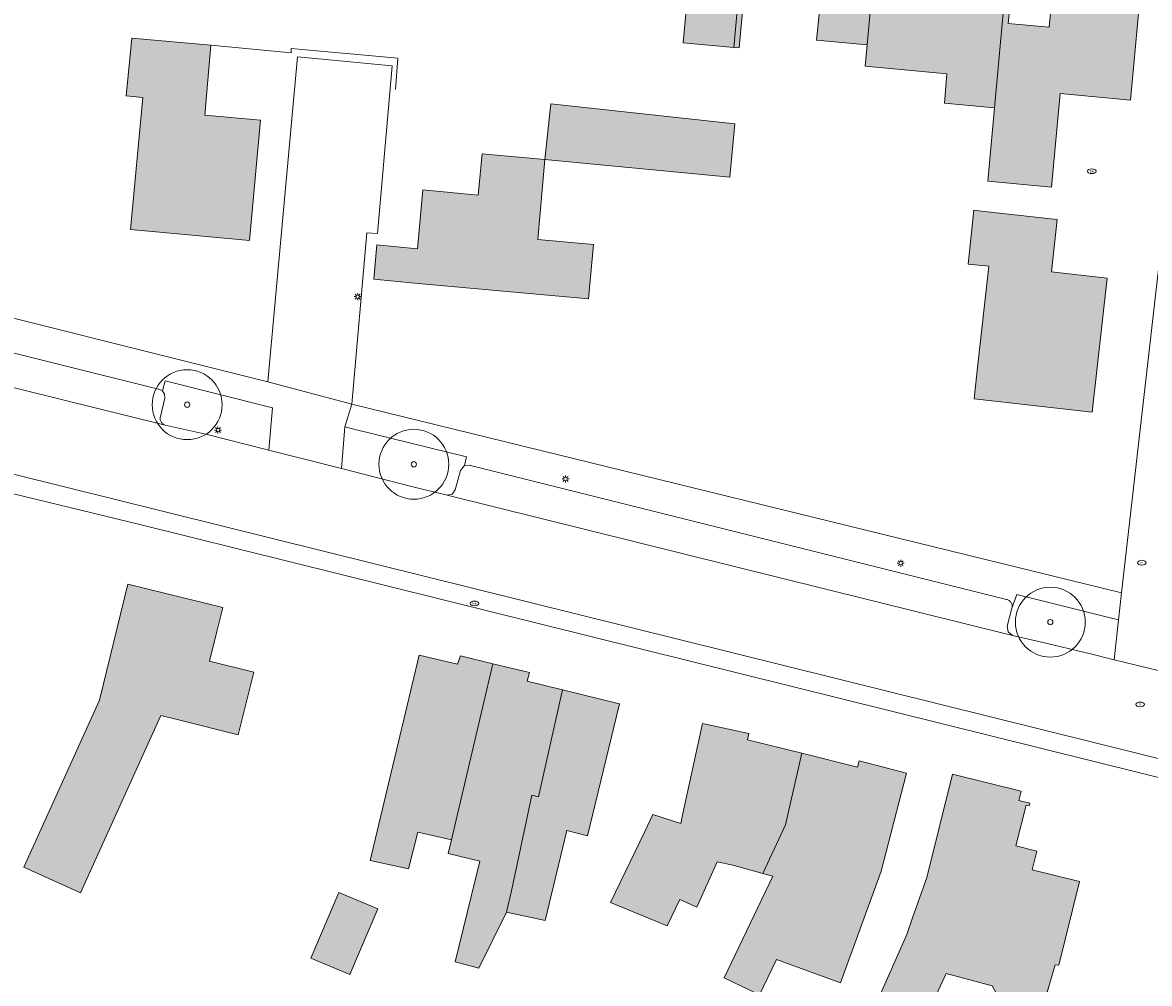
# Model space of a CAD drawing. Header units: metres. Extents: x 187482 to 189800, y 333582 to 335019.
# Tile 12 of 256: x 187754 to 187835, y 333710 to 333778. Entities that reach past the tile are written whole.
import ezdxf
from ezdxf.enums import TextEntityAlignment as Align

# ---------------------------------------------------------------- set-up
doc = ezdxf.new("R2010")
doc.units = ezdxf.units.M
doc.layers.get('0').update_dxf_attribs({"color": 252, "lineweight": 18})
for name, color, linetype, lineweight in [('B-WE-GR-BEPLANTING_CULTUUR_BODEMBEDEKKER-GV', 252, 'Continuous', 18), ('B-WE-GR-BOOM-S', 252, 'Continuous', 18), ('B-WE-IE-MEUBILAIR-S', 252, 'Continuous', 18), ('B-WE-IE-TERREINAFSCHEIDING_KUNSTMATIG_HEKWERK-G', 252, 'IE-TERREINAFSCHEIDING_KUNSTMATIG-SO', 18), ('B-WE-OG-BEBOUWING-GV', 252, 'Continuous', 18), ('B-WE-OG-TERREIN_ERF-GV', 252, 'Continuous', 18), ('B-WE-VH-GESLOTENVERHARDING_ASFALT-GV', 252, 'Continuous', 18), ('B-WE-VH-OPENVERHARDING_SIERBESTRATING-GV', 252, 'Continuous', 18), ('B-WE-VH-OPENVERHARDING_TEGEL-GV', 252, 'Continuous', 18)]:
    doc.layers.add(name, color=color, linetype=linetype, lineweight=lineweight)
doc.layers.add('B-WE-OG-BEBOUWING-V', color=7, linetype='Continuous', lineweight=18, true_color=0xf0f0f0)
doc.styles.add('NLCS-ISO', font='NLCS-ISO.ttf')
doc.linetypes.add('IE-TERREINAFSCHEIDING_KUNSTMATIG-SO', pattern='A,4,[82,NLCS.SHX,S=0.75,R=90,X=0,Y=0],4,-2', length=10)

# ---------------------------------------------------------------- blocks, each defined once
blk = doc.blocks.new('SIE-MEUBILAIR_PAAL_LICHTMAST-SO')
for points in [[(-0.62, 0), (-1, 0)], [(-0.71, 0.71), (-0.44, 0.44)], [(0, 1), (0, 0.62)], [(0.44, 0.44), (0.71, 0.71)], [(1, 0), (0.62, 0)], [(-0.71, -0.71), (-0.44, -0.44)], [(0, -0.62), (0, -1)], [(0.44, -0.44), (0.71, -0.71)]]:
    blk.add_lwpolyline(points)
blk.add_circle((0, 0), 0.5)
blk = doc.blocks.new('SIE-MEUBILAIR_PUT_BRANDKRAAN-SO')
blk.add_ellipse((0, 0), major_axis=(1.25, 0), ratio=0.54)
at = {"style": 'NLCS-ISO'}
blk.add_text('bk', height=0.75, dxfattribs=at).set_placement((0.03, 0), align=Align.MIDDLE_CENTER)
blk = doc.blocks.new('SIE-MEUBILAIR_PUT_RIOOLPUT-SO')
blk.add_ellipse((0, 0), major_axis=(1.25, 0), ratio=0.54)
at = {"style": 'NLCS-ISO'}
blk.add_text('ri', height=0.75, dxfattribs=at).set_placement((-0.04, 0.07), align=Align.MIDDLE_CENTER)
blk = doc.blocks.new('SGR-BOOM_GBKN-SO')
at = {"color": 0, "linetype": 'ByBlock', "lineweight": 18}
for radius in [2, 0.15]:
    blk.add_circle((0, 0), radius, dxfattribs=at)

msp = doc.modelspace()

# ---------------------------------------------------------------- hatches: boundary and pattern name
at = {"layer": 'B-WE-OG-BEBOUWING-V'}
h = msp.add_hatch(color=256, dxfattribs=at)
h.dxf.hatch_style = 1
h.paths.add_polyline_path([(187803.485, 333794.27), (187802.478, 333794.368), (187802.536, 333794.959), (187798.321, 333795.351), (187798.27, 333794.757), (187797.261, 333794.844), (187796.686, 333788.8), (187795.992, 333781.175), (187795.955, 333780.702), (187801.79, 333780.144), (187801.505, 333777.001), (187805.125, 333776.663), (187805.824, 333784.28), (187802.59, 333784.569)], flags=17)
h = msp.add_hatch(color=256, dxfattribs=at)
h.dxf.hatch_style = 1
h.paths.add_polyline_path([(187812.076, 333783.95), (187812.949, 333793.39), (187812.196, 333793.468), (187811.93, 333793.496), (187811.993, 333794.1), (187807.783, 333794.478), (187807.72, 333793.889), (187806.713, 333793.964), (187805.824, 333784.28), (187805.125, 333776.663), (187805.512, 333776.627), (187805.799, 333779.769), (187811.258, 333779.274), (187811.053, 333777.181), (187814.668, 333776.847), (187815.294, 333783.656)], flags=17)
h = msp.add_hatch(color=256, dxfattribs=at)
h.dxf.hatch_style = 1
h.paths.add_polyline_path([(187822.066, 333788.89), (187815.836, 333789.473), (187815.294, 333783.656), (187814.668, 333776.847), (187814.525, 333775.315), (187820.384, 333774.782), (187820.202, 333772.678), (187823.789, 333772.336), (187824.41, 333779.115), (187821.191, 333779.43)], flags=17)
h = msp.add_hatch(color=256, dxfattribs=at)
h.dxf.hatch_style = 1
h.paths.add_polyline_path([(187834.117, 333779.329), (187835.1, 333779.244), (187835.54, 333783.87), (187834.549, 333783.956), (187834.816, 333787.034), (187833.802, 333787.13), (187833.858, 333787.728), (187829.639, 333788.11), (187829.577, 333787.521), (187828.581, 333787.614), (187827.687, 333778.12), (187824.769, 333778.375), (187824.824, 333779.074), (187824.41, 333779.115), (187823.789, 333772.336), (187823.308, 333767.087), (187827.859, 333766.658), (187828.484, 333773.366), (187833.512, 333772.887)], flags=17)
h = msp.add_hatch(color=256, dxfattribs=at)
h.dxf.hatch_style = 1
h.paths.add_polyline_path([(187770.482, 333762.857), (187771.255, 333771.461), (187767.271, 333771.819), (187767.721, 333776.829), (187762.067, 333777.334), (187761.649, 333773.204), (187762.843, 333773.091), (187761.968, 333763.645)], flags=17)
h = msp.add_hatch(color=256, dxfattribs=at)
h.dxf.hatch_style = 1
h.paths.add_polyline_path([(187795.601, 333768.267), (187804.842, 333767.374), (187805.212, 333771.207), (187792.045, 333772.618), (187791.62, 333768.655)], flags=17)
h = msp.add_hatch(color=256, dxfattribs=at)
h.dxf.hatch_style = 1
h.paths.add_polyline_path([(187791.62, 333768.655), (187788.443, 333768.943), (187787.123, 333769.064), (187786.851, 333766.106), (187782.888, 333766.47), (187782.502, 333762.27), (187779.596, 333762.537), (187779.371, 333760.08), (187782.276, 333759.813), (187790.749, 333759.045), (187794.733, 333758.684), (187795.084, 333762.558), (187791.1, 333762.92)], flags=17)
h = msp.add_hatch(color=256, dxfattribs=at)
h.dxf.hatch_style = 1
h.paths.add_polyline_path([(187827.613, 333764.436), (187823.07, 333764.939), (187822.312, 333765.023), (187821.906, 333761.166), (187823.387, 333761.01), (187822.55, 333753.555), (187822.323, 333751.532), (187830.781, 333750.583), (187831.841, 333760.165), (187827.866, 333760.605), (187828.281, 333764.362)], flags=17)
h = msp.add_hatch(color=256, dxfattribs=at)
h.dxf.hatch_style = 1
h.paths.add_polyline_path([(187758.396, 333716.189), (187764.141, 333728.89), (187765.114, 333728.645), (187769.664, 333727.499), (187770.79, 333731.98), (187767.618, 333732.767), (187768.141, 333734.899), (187768.563, 333736.617), (187761.763, 333738.269), (187759.748, 333729.974), (187754.343, 333718.044), (187756.126, 333717.228)], flags=17)
h = msp.add_hatch(color=256, dxfattribs=at)
h.dxf.hatch_style = 1
h.paths.add_polyline_path([(187784.925, 333719.992), (187787.896, 333732.587), (187785.57, 333733.148), (187785.372, 333732.553), (187782.622, 333733.208), (187779.122, 333718.519), (187781.858, 333717.904), (187782.532, 333720.546)], flags=17)
h = msp.add_hatch(color=256, dxfattribs=at)
h.dxf.hatch_style = 1
h.paths.add_polyline_path([(187787.896, 333732.587), (187784.925, 333719.992), (187784.695, 333719.015), (187786.951, 333718.454), (187785.202, 333711.266), (187786.881, 333710.817), (187788.877, 333714.827), (187789.227, 333716.343), (187790.672, 333723.181), (187791.147, 333723.075), (187792.886, 333730.718), (187790.357, 333731.334), (187790.508, 333731.956)], flags=17)
h = msp.add_hatch(color=256, dxfattribs=at)
h.dxf.hatch_style = 1
h.paths.add_polyline_path([(187792.886, 333730.718), (187791.147, 333723.075), (187790.672, 333723.181), (187789.227, 333716.343), (187788.877, 333714.827), (187791.644, 333714.225), (187793.193, 333720.646), (187794.657, 333720.271), (187796.959, 333729.726)], flags=17)
h = msp.add_hatch(color=256, dxfattribs=at)
h.dxf.hatch_style = 1
h.paths.add_polyline_path([(187810.006, 333726.179), (187806.113, 333727.148), (187806.21, 333727.598), (187802.893, 333728.317), (187801.495, 333721.867), (187801.341, 333721.159), (187799.338, 333721.804), (187798.757, 333720.581), (187796.311, 333715.508), (187800.367, 333713.841), (187801.269, 333715.733), (187802.492, 333715.171), (187803.936, 333718.417), (187805.065, 333718.188), (187807.202, 333717.584), (187808.828, 333721.065)], flags=17)
h = msp.add_hatch(color=256, dxfattribs=at)
h.dxf.hatch_style = 1
h.paths.add_polyline_path([(187815.681, 333717.737), (187817.493, 333724.759), (187814.098, 333725.635), (187813.983, 333725.19), (187810.006, 333726.179), (187808.828, 333721.065), (187807.202, 333717.584), (187807.915, 333717.381), (187804.438, 333710.109), (187806.968, 333708.899), (187808.178, 333711.429), (187812.768, 333709.751)], flags=17)
h = msp.add_hatch(color=256, dxfattribs=at)
h.dxf.hatch_style = 1
h.paths.add_polyline_path([(187817.921, 333714.407), (187817.507, 333713.222), (187814.553, 333706.544), (187817.912, 333705.217), (187820.328, 333710.42), (187823.617, 333709.556), (187824.283, 333708.347), (187826.177, 333707.839), (187827.386, 333708.525), (187828.128, 333711.05), (187828.383, 333711.029), (187829.872, 333717.004), (187826.492, 333717.846), (187826.825, 333719.185), (187825.321, 333719.56), (187826.046, 333722.471), (187826.27, 333722.415), (187826.318, 333722.609), (187825.532, 333722.805), (187825.696, 333723.465), (187820.782, 333724.694), (187818.934, 333717.302)], flags=17)
h = msp.add_hatch(color=256, dxfattribs=at)
h.dxf.hatch_style = 1
h.paths.add_polyline_path([(187777.658, 333710.346), (187779.656, 333715.05), (187776.877, 333716.231), (187774.879, 333711.526)], flags=17)

# ---------------------------------------------------------------- linework, layer by layer
at = {"layer": 'B-WE-GR-BEPLANTING_CULTUUR_BODEMBEDEKKER-GV', "flags": 128}
msp.add_lwpolyline([(187764.446, 333749.65), (187767.444, 333748.987), (187771.856, 333747.861), (187772.129, 333750.875), (187764.456, 333752.807), (187764.247, 333752.106), (187764.407, 333751.872), (187764.428, 333751.59), (187764.102, 333750.26)], dxfattribs=at)
at = {"layer": 'B-WE-GR-BEPLANTING_CULTUUR_BODEMBEDEKKER-GV'}
for points in [[(187764.085, 333750.164, 0.041649), (187764.087, 333750.068)], [(187764.102, 333750.26, 0.054084), (187764.085, 333750.164)], [(187764.087, 333750.068, 0.052398), (187764.108, 333749.973)], [(187764.108, 333749.973, 0.059525), (187764.147, 333749.884)], [(187764.147, 333749.884, 0.045304), (187764.203, 333749.804)], [(187764.203, 333749.804, 0.050914), (187764.273, 333749.737)], [(187764.273, 333749.737, 0.045822), (187764.355, 333749.685)], [(187764.355, 333749.685, 0.05155), (187764.446, 333749.65)]]:
    msp.add_lwpolyline(points, format="xyb", dxfattribs=at)
at = {"layer": 'B-WE-GR-BEPLANTING_CULTUUR_BODEMBEDEKKER-GV', "flags": 128}
for points in [[(187777.051, 333746.536), (187782.059, 333745.259), (187784.63, 333744.632), (187784.99, 333744.711), (187785.189, 333745.021), (187785.566, 333746.395), (187785.872, 333746.76), (187785.997, 333747.385), (187777.94, 333749.37), (187777.298, 333749.528)], [(187825.066, 333734.615), (187827.059, 333734.141), (187830.643, 333733.287), (187832.356, 333732.87), (187832.669, 333735.721), (187831.965, 333735.897), (187825.379, 333737.544), (187825.026, 333736.559), (187824.694, 333735.261), (187824.755, 333734.866)]]:
    msp.add_lwpolyline(points, close=True, dxfattribs=at)
at = {"layer": 'B-WE-IE-TERREINAFSCHEIDING_KUNSTMATIG_HEKWERK-G', "ltscale": 0.2, "flags": 128}
msp.add_lwpolyline([(187767.721, 333776.829), (187773.458, 333776.285), (187773.45, 333776.588), (187781.097, 333775.902), (187780.934, 333773.648)], dxfattribs=at)
at = {"layer": 'B-WE-OG-BEBOUWING-GV', "flags": 128}
for points in [[(187803.485, 333794.27), (187802.478, 333794.368), (187802.536, 333794.959), (187798.321, 333795.351), (187798.27, 333794.757), (187797.261, 333794.844), (187796.686, 333788.8), (187795.992, 333781.175), (187795.955, 333780.702), (187801.79, 333780.144), (187801.505, 333777.001), (187805.125, 333776.663), (187805.824, 333784.28), (187802.59, 333784.569)], [(187812.076, 333783.95), (187812.949, 333793.39), (187812.196, 333793.468), (187811.93, 333793.496), (187811.993, 333794.1), (187807.783, 333794.478), (187807.72, 333793.889), (187806.713, 333793.964), (187805.824, 333784.28), (187805.125, 333776.663), (187805.512, 333776.627), (187805.799, 333779.769), (187811.258, 333779.274), (187811.053, 333777.181), (187814.668, 333776.847), (187815.294, 333783.656)], [(187822.066, 333788.89), (187815.836, 333789.473), (187815.294, 333783.656), (187814.668, 333776.847), (187814.525, 333775.315), (187820.384, 333774.782), (187820.202, 333772.678), (187823.789, 333772.336), (187824.41, 333779.115), (187821.191, 333779.43)], [(187834.117, 333779.329), (187835.1, 333779.244), (187835.54, 333783.87), (187834.549, 333783.956), (187834.816, 333787.034), (187833.802, 333787.13), (187833.858, 333787.728), (187829.639, 333788.11), (187829.577, 333787.521), (187828.581, 333787.614), (187827.687, 333778.12), (187824.769, 333778.375), (187824.824, 333779.074), (187824.41, 333779.115), (187823.789, 333772.336), (187823.308, 333767.087), (187827.859, 333766.658), (187828.484, 333773.366), (187833.512, 333772.887)], [(187770.482, 333762.857), (187771.255, 333771.461), (187767.271, 333771.819), (187767.721, 333776.829), (187762.067, 333777.334), (187761.649, 333773.204), (187762.843, 333773.091), (187761.968, 333763.645)], [(187795.601, 333768.267), (187804.842, 333767.374), (187805.212, 333771.207), (187792.045, 333772.618), (187791.62, 333768.655)], [(187791.62, 333768.655), (187788.443, 333768.943), (187787.123, 333769.064), (187786.851, 333766.106), (187782.888, 333766.47), (187782.502, 333762.27), (187779.596, 333762.537), (187779.371, 333760.08), (187782.276, 333759.813), (187790.749, 333759.045), (187794.733, 333758.684), (187795.084, 333762.558), (187791.1, 333762.92)], [(187827.613, 333764.436), (187823.07, 333764.939), (187822.312, 333765.023), (187821.906, 333761.166), (187823.387, 333761.01), (187822.55, 333753.555), (187822.323, 333751.532), (187830.781, 333750.583), (187831.841, 333760.165), (187827.866, 333760.605), (187828.281, 333764.362)], [(187758.396, 333716.189), (187764.141, 333728.89), (187765.114, 333728.645), (187769.664, 333727.499), (187770.79, 333731.98), (187767.618, 333732.767), (187768.141, 333734.899), (187768.563, 333736.617), (187761.763, 333738.269), (187759.748, 333729.974), (187754.343, 333718.044), (187756.126, 333717.228)], [(187784.925, 333719.992), (187787.896, 333732.587), (187785.57, 333733.148), (187785.372, 333732.553), (187782.622, 333733.208), (187779.122, 333718.519), (187781.858, 333717.904), (187782.532, 333720.546)], [(187787.896, 333732.587), (187784.925, 333719.992), (187784.695, 333719.015), (187786.951, 333718.454), (187785.202, 333711.266), (187786.881, 333710.817), (187788.877, 333714.827), (187789.227, 333716.343), (187790.672, 333723.181), (187791.147, 333723.075), (187792.886, 333730.718), (187790.357, 333731.334), (187790.508, 333731.956)], [(187792.886, 333730.718), (187791.147, 333723.075), (187790.672, 333723.181), (187789.227, 333716.343), (187788.877, 333714.827), (187791.644, 333714.225), (187793.193, 333720.646), (187794.657, 333720.271), (187796.959, 333729.726)], [(187810.006, 333726.179), (187806.113, 333727.148), (187806.21, 333727.598), (187802.893, 333728.317), (187801.495, 333721.867), (187801.341, 333721.159), (187799.338, 333721.804), (187798.757, 333720.581), (187796.311, 333715.508), (187800.367, 333713.841), (187801.269, 333715.733), (187802.492, 333715.171), (187803.936, 333718.417), (187805.065, 333718.188), (187807.202, 333717.584), (187808.828, 333721.065)], [(187815.681, 333717.737), (187817.493, 333724.759), (187814.098, 333725.635), (187813.983, 333725.19), (187810.006, 333726.179), (187808.828, 333721.065), (187807.202, 333717.584), (187807.915, 333717.381), (187804.438, 333710.109), (187806.968, 333708.899), (187808.178, 333711.429), (187812.768, 333709.751)], [(187817.921, 333714.407), (187817.507, 333713.222), (187814.553, 333706.544), (187817.912, 333705.217), (187820.328, 333710.42), (187823.617, 333709.556), (187824.283, 333708.347), (187826.177, 333707.839), (187827.386, 333708.525), (187828.128, 333711.05), (187828.383, 333711.029), (187829.872, 333717.004), (187826.492, 333717.846), (187826.825, 333719.185), (187825.321, 333719.56), (187826.046, 333722.471), (187826.27, 333722.415), (187826.318, 333722.609), (187825.532, 333722.805), (187825.696, 333723.465), (187820.782, 333724.694), (187818.934, 333717.302)], [(187777.658, 333710.346), (187779.656, 333715.05), (187776.877, 333716.231), (187774.879, 333711.526)]]:
    msp.add_lwpolyline(points, close=True, dxfattribs=at)
at = {"layer": 'B-WE-OG-TERREIN_ERF-GV', "flags": 128}
for points in [[(187721.641, 333788.988), (187720.679, 333777.985), (187720.55, 333778.028), (187719.529, 333765.8), (187771.786, 333752.735), (187773.921, 333775.986), (187780.693, 333775.353), (187779.63, 333763.355), (187778.883, 333763.394), (187777.796, 333751.15), (187832.865, 333737.664), (187836.099, 333765.812), (187836.641, 333765.75), (187838.015, 333777.689), (187839.312, 333788.876)], [(187824.824, 333779.074), (187824.769, 333778.375), (187827.687, 333778.12), (187828.581, 333787.614)], [(187805.799, 333779.769), (187805.512, 333776.627), (187805.125, 333776.663), (187801.505, 333777.001), (187801.79, 333780.144)], [(187834.117, 333779.329), (187833.512, 333772.887), (187828.484, 333773.366), (187827.859, 333766.658), (187823.308, 333767.087), (187823.789, 333772.336), (187820.202, 333772.678), (187820.384, 333774.782), (187814.525, 333775.315), (187814.668, 333776.847), (187811.053, 333777.181), (187811.258, 333779.274)], [(187788.034, 333600.206), (187792.505, 333606.288), (187793.058, 333605.936), (187796.751, 333611.21), (187833.459, 333664.921), (187833.685, 333664.796), (187838.045, 333671.242), (187837.83, 333671.431), (187847.1, 333684.977), (187849.302, 333688.319), (187850.635, 333687.488), (187862.181, 333704.611), (187868.466, 333713.618), (187868.753, 333714.341), (187868.15, 333715.639), (187864.396, 333717.026), (187854.653, 333719.442), (187837.941, 333723.861), (187762.632, 333742.537), (187712.714, 333754.643), (187684.28, 333761.539)]]:
    msp.add_lwpolyline(points, dxfattribs=at)
for points in [[(187771.255, 333771.461), (187770.482, 333762.857), (187761.968, 333763.645), (187762.843, 333773.091), (187761.649, 333773.204), (187762.067, 333777.334), (187767.721, 333776.829), (187767.271, 333771.819)], [(187804.842, 333767.374), (187795.601, 333768.267), (187791.62, 333768.655), (187792.045, 333772.618), (187805.212, 333771.207)], [(187791.62, 333768.655), (187791.1, 333762.92), (187795.084, 333762.558), (187794.733, 333758.684), (187790.749, 333759.045), (187782.276, 333759.813), (187779.371, 333760.08), (187779.596, 333762.537), (187782.502, 333762.27), (187782.888, 333766.47), (187786.851, 333766.106), (187787.123, 333769.064), (187788.443, 333768.943)], [(187823.07, 333764.939), (187827.613, 333764.436), (187828.281, 333764.362), (187827.866, 333760.605), (187831.841, 333760.165), (187830.781, 333750.583), (187822.323, 333751.532), (187822.55, 333753.555), (187823.387, 333761.01), (187821.906, 333761.166), (187822.312, 333765.023)], [(187764.141, 333728.89), (187758.396, 333716.189), (187756.126, 333717.228), (187754.343, 333718.044), (187759.748, 333729.974), (187761.763, 333738.269), (187768.563, 333736.617), (187768.141, 333734.899), (187767.618, 333732.767), (187770.79, 333731.98), (187769.664, 333727.499), (187765.114, 333728.645)], [(187788.877, 333714.827), (187786.881, 333710.817), (187785.202, 333711.266), (187786.951, 333718.454), (187784.695, 333719.015), (187784.925, 333719.992), (187782.532, 333720.546), (187781.858, 333717.904), (187779.122, 333718.519), (187782.622, 333733.208), (187785.372, 333732.553), (187785.57, 333733.148), (187787.896, 333732.587), (187790.508, 333731.956), (187790.357, 333731.334), (187792.886, 333730.718), (187796.959, 333729.726), (187794.657, 333720.271), (187793.193, 333720.646), (187791.644, 333714.225)], [(187810.006, 333726.179), (187813.983, 333725.19), (187814.098, 333725.635), (187817.493, 333724.759), (187815.681, 333717.737), (187812.768, 333709.751), (187808.178, 333711.429), (187806.968, 333708.899), (187804.438, 333710.109), (187807.915, 333717.381), (187807.202, 333717.584), (187805.065, 333718.188), (187803.936, 333718.417), (187802.492, 333715.171), (187801.269, 333715.733), (187800.367, 333713.841), (187796.311, 333715.508), (187798.757, 333720.581), (187799.338, 333721.804), (187801.341, 333721.159), (187801.495, 333721.867), (187802.893, 333728.317), (187806.21, 333727.598), (187806.113, 333727.148)], [(187817.921, 333714.407), (187818.934, 333717.302), (187820.782, 333724.694), (187825.696, 333723.465), (187825.532, 333722.805), (187826.318, 333722.609), (187826.27, 333722.415), (187826.046, 333722.471), (187825.321, 333719.56), (187826.825, 333719.185), (187826.492, 333717.846), (187829.872, 333717.004), (187828.383, 333711.029), (187828.128, 333711.05), (187827.386, 333708.525), (187826.177, 333707.839), (187824.283, 333708.347), (187823.617, 333709.556), (187820.328, 333710.42), (187817.912, 333705.217), (187814.553, 333706.544), (187817.507, 333713.222)], [(187774.879, 333711.526), (187776.877, 333716.231), (187779.656, 333715.05), (187777.658, 333710.346)]]:
    msp.add_lwpolyline(points, close=True, dxfattribs=at)
at = {"layer": 'B-WE-VH-GESLOTENVERHARDING_ASFALT-GV', "flags": 128}
for points in [[(187784.63, 333744.632), (187782.059, 333745.259), (187777.051, 333746.536), (187771.856, 333747.861), (187767.444, 333748.987), (187764.446, 333749.65), (187729.258, 333758.354), (187727.827, 333752.525), (187838.186, 333725.133), (187868.986, 333717.234), (187869.07, 333717.187), (187870.128, 333716.601), (187871.115, 333715.746), (187871.444, 333715.077), (187871.545, 333714.339), (187872.672, 333708.229), (187872.7, 333708.215), (187872.726, 333708.2)], [(187877.802, 333721.878), (187875.116, 333722.511), (187865.524, 333724.773), (187839.163, 333731.213), (187838.644, 333731.339), (187832.356, 333732.87), (187830.643, 333733.287), (187827.059, 333734.141), (187825.066, 333734.615), (187784.63, 333744.632)]]:
    msp.add_lwpolyline(points, dxfattribs=at)
at = {"layer": 'B-WE-VH-OPENVERHARDING_SIERBESTRATING-GV', "flags": 128}
for points in [[(187764.102, 333750.26), (187764.428, 333751.59), (187764.407, 333751.872), (187764.247, 333752.106), (187764.069, 333752.208), (187726.526, 333761.536)], [(187725.057, 333759.393), (187729.258, 333758.354), (187764.446, 333749.65)], [(187824.638, 333737.18), (187786.186, 333746.788), (187785.872, 333746.76), (187785.566, 333746.395), (187785.189, 333745.021), (187784.99, 333744.711), (187784.63, 333744.632), (187825.066, 333734.615), (187824.755, 333734.866), (187824.694, 333735.261), (187825.026, 333736.559)]]:
    msp.add_lwpolyline(points, dxfattribs=at)
at = {"layer": 'B-WE-VH-OPENVERHARDING_SIERBESTRATING-GV'}
for points in [[(187764.087, 333750.068, -0.041649), (187764.085, 333750.164)], [(187764.085, 333750.164, -0.054084), (187764.102, 333750.26)], [(187764.108, 333749.973, -0.052398), (187764.087, 333750.068)], [(187764.147, 333749.884, -0.059525), (187764.108, 333749.973)], [(187764.203, 333749.804, -0.045304), (187764.147, 333749.884)], [(187764.273, 333749.737, -0.050914), (187764.203, 333749.804)], [(187764.355, 333749.685, -0.045822), (187764.273, 333749.737)], [(187764.446, 333749.65, -0.05155), (187764.355, 333749.685)], [(187824.738, 333737.152, 0.055651), (187824.638, 333737.18)], [(187824.829, 333737.104, 0.065187), (187824.738, 333737.152)], [(187824.908, 333737.038, 0.048505), (187824.829, 333737.104)], [(187824.972, 333736.957, 0.048419), (187824.908, 333737.038)], [(187825.017, 333736.864, 0.056213), (187824.972, 333736.957)], [(187825.042, 333736.764, 0.051767), (187825.017, 333736.864)], [(187825.045, 333736.661, 0.048226), (187825.042, 333736.764)], [(187825.026, 333736.559, 0.050911), (187825.045, 333736.661)]]:
    msp.add_lwpolyline(points, format="xyb", dxfattribs=at)
at = {"layer": 'B-WE-VH-OPENVERHARDING_TEGEL-GV', "flags": 128}
for points in [[(187778.883, 333763.394), (187779.63, 333763.355), (187780.693, 333775.353), (187773.921, 333775.986), (187771.786, 333752.735), (187777.796, 333751.15)], [(187840.231, 333745.143), (187841.752, 333758.378), (187845.834, 333757.968), (187846.014, 333758.826), (187846.649, 333761.613), (187846.741, 333761.595), (187852.976, 333760.356), (187853.108, 333760.87), (187853.21, 333762.026), (187852.376, 333763.298), (187850.315, 333763.516), (187847.703, 333763.793), (187842.496, 333764.349), (187842.575, 333765.071), (187836.641, 333765.75), (187836.099, 333765.812), (187832.865, 333737.664), (187832.669, 333735.721), (187832.356, 333732.87), (187838.644, 333731.339), (187838.891, 333733.485), (187840.122, 333744.199)], [(187727.827, 333752.525), (187722.778, 333753.772), (187713.211, 333756.135), (187712.714, 333754.643), (187762.632, 333742.537), (187837.941, 333723.861), (187854.653, 333719.442), (187864.396, 333717.026), (187868.15, 333715.639), (187868.753, 333714.341), (187871.115, 333715.746), (187870.128, 333716.601), (187869.07, 333717.187), (187868.986, 333717.234), (187838.186, 333725.133)]]:
    msp.add_lwpolyline(points, close=True, dxfattribs=at)
for points in [[(187726.526, 333761.536), (187764.069, 333752.208), (187764.247, 333752.106), (187764.456, 333752.807), (187772.129, 333750.875), (187771.856, 333747.861), (187777.051, 333746.536), (187777.298, 333749.528), (187777.796, 333751.15), (187771.786, 333752.735), (187719.529, 333765.8)], [(187832.865, 333737.664), (187777.796, 333751.15), (187777.298, 333749.528), (187777.94, 333749.37), (187785.997, 333747.385), (187785.872, 333746.76), (187786.186, 333746.788), (187824.638, 333737.18)], [(187825.026, 333736.559), (187825.379, 333737.544), (187831.965, 333735.897), (187832.669, 333735.721), (187832.865, 333737.664)]]:
    msp.add_lwpolyline(points, dxfattribs=at)
at = {"layer": 'B-WE-VH-OPENVERHARDING_TEGEL-GV'}
for points in [[(187824.638, 333737.18, -0.055651), (187824.738, 333737.152)], [(187824.738, 333737.152, -0.065187), (187824.829, 333737.104)], [(187824.829, 333737.104, -0.048505), (187824.908, 333737.038)], [(187824.908, 333737.038, -0.048419), (187824.972, 333736.957)], [(187824.972, 333736.957, -0.056213), (187825.017, 333736.864)], [(187825.017, 333736.864, -0.051767), (187825.042, 333736.764)], [(187825.042, 333736.764, -0.048226), (187825.045, 333736.661)], [(187825.045, 333736.661, -0.050911), (187825.026, 333736.559)]]:
    msp.add_lwpolyline(points, format="xyb", dxfattribs=at)

# ---------------------------------------------------------------- block references
at = {"layer": 'B-WE-GR-BOOM-S', "xscale": 1.25, "yscale": 1.25, "zscale": 1.25}
for p in [(187766.02, 333751.11), (187782.24, 333746.85), (187827.78, 333735.56)]:
    msp.add_blockref('SGR-BOOM_GBKN-SO', p, dxfattribs=at)
at = {"layer": 'B-WE-IE-MEUBILAIR-S', "xscale": 0.25, "yscale": 0.25, "zscale": 0.25}
for name, p in [('SIE-MEUBILAIR_PUT_BRANDKRAAN-SO', (187830.741, 333767.81)), ('SIE-MEUBILAIR_PAAL_LICHTMAST-SO', (187778.223, 333758.842)), ('SIE-MEUBILAIR_PAAL_LICHTMAST-SO', (187768.219, 333749.3)), ('SIE-MEUBILAIR_PAAL_LICHTMAST-SO', (187793.092, 333745.806)), ('SIE-MEUBILAIR_PAAL_LICHTMAST-SO', (187817.075, 333739.776)), ('SIE-MEUBILAIR_PUT_RIOOLPUT-SO', (187834.326, 333739.811)), ('SIE-MEUBILAIR_PUT_BRANDKRAAN-SO', (187786.576, 333736.895)), ('SIE-MEUBILAIR_PUT_RIOOLPUT-SO', (187834.214, 333729.675))]:
    msp.add_blockref(name, p, dxfattribs=at)

doc.saveas('drawing.dxf')
